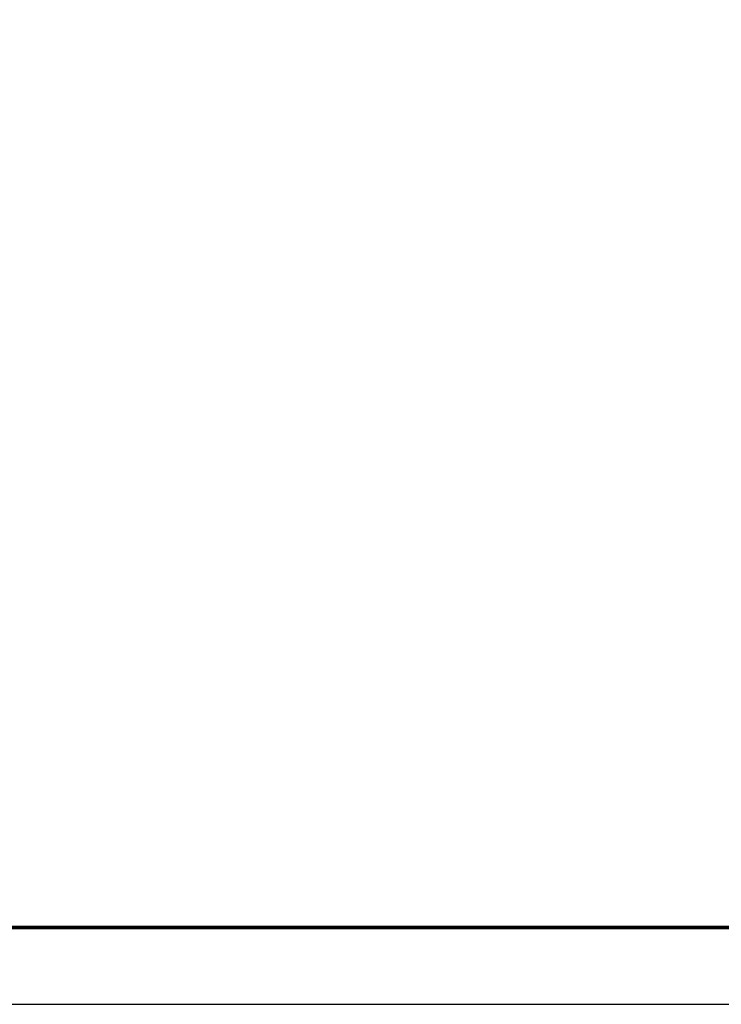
# Model space of a CAD drawing. Extents: x 327147 to 347605, y -113989 to -104075.
# Tile 11 of 16: x 338999 to 340824, y -113989 to -111426. Entities that reach past the tile are written whole.
import ezdxf

# ---------------------------------------------------------------- set-up
doc = ezdxf.new("R2010")
doc.units = 0
doc.header["$LTSCALE"] = 5
doc.header["$MEASUREMENT"] = 0
doc.layers.add('_FORMATKA', color=8, linetype='Continuous', lineweight=15, plot=False)
for name, color, linetype, lineweight in [('_RAMKA', 7, 'Continuous', 35), ('PS_DIM', 4, 'Continuous', 13), ('PS_TEXT', 3, 'Continuous', 13)]:
    doc.layers.add(name, color=color, linetype=linetype, lineweight=lineweight)
doc.styles.add('ARIAL', font='arial.ttf')

# ---------------------------------------------------------------- blocks, each defined once
blk = doc.blocks.new('*U16')
at = {"layer": '_FORMATKA', "lineweight": -3}
blk.add_lwpolyline([(-800, 0), (0, 0), (0, 420), (-800, 420)], close=True, dxfattribs=at)
at = {"layer": '_RAMKA', "lineweight": -3, "const_width": 0.5}
blk.add_lwpolyline([(-770, 10), (-10, 10), (-10, 410), (-770, 410)], close=True, dxfattribs=at)

msp = doc.modelspace()

# ---------------------------------------------------------------- block references
at = {"layer": 'PS_DIM', "xscale": 20, "yscale": 20, "zscale": 20}
msp.add_blockref('*U16', (343267.28, -113988.82), dxfattribs=at)

# ---------------------------------------------------------------- texts
at = {"layer": 'PS_TEXT', "insert": (339530.06, -109482.83, -10443.61), "char_height": 50, "width": 2018.2232, "attachment_point": 1, "style": 'ARIAL'}
msp.add_mtext('{\\fArial|b0|i0|c238|p34;\\W0.85;\\LUWAGA:\\P\\Fsimplex|c238;\\l\\P\\pi-150,l150,t150;1.^IPRZED PRZYSTĄPIENIEM DO REALIZACJI WZMOCNIEŃ, NALEŻY ODPOWIEDNIO PRZYGOTOWAĆ POWIERZCHNIE ISTNIEJĄCYCH ELEMENTÓW (POPRZEZ ZABIEGI POLEPSZAJĄCE PRZYCZEPNOŚĆ "NOWEGO" BETONU).\\P2.^IPRĘTY NALEŻY WKLEJAĆ NA ODLEGŁOŚĆ MIN.250mm lub 150mm(kielich istniejącej stopy) ZA POMOCĄ SPECJALISTYCZNYCH KLEJÓW DEDYKOWANYCH DO WKLEJANIA PRĘTÓW ZBROJENIOWYCH.}', dxfattribs=at)

doc.saveas('drawing.dxf')
